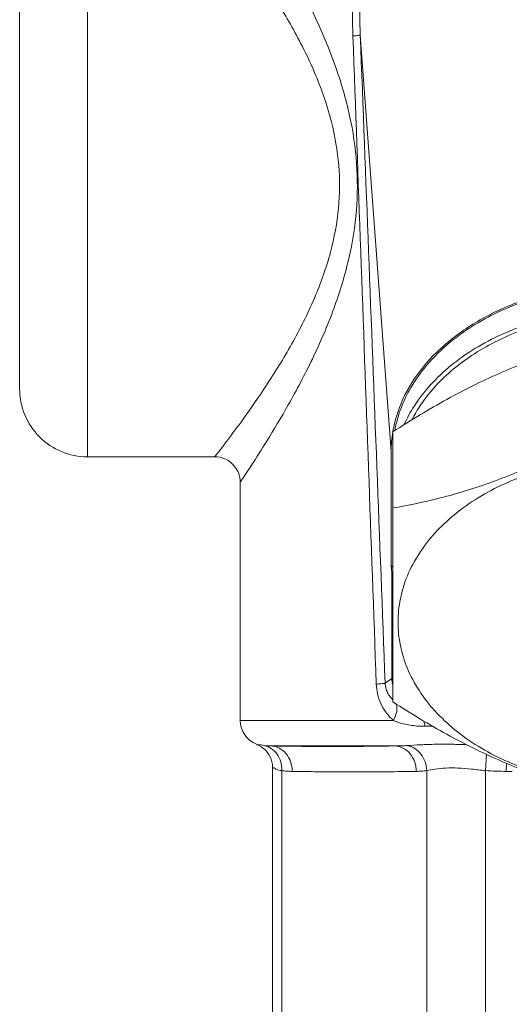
# Model space of a CAD drawing. Header units: millimetres. Extents: x -15538 to -14053, y -265397 to -264347.
# Tile 14 of 35: x -14463.42 to -14461.98, y -264927.88 to -264924.98. Entities that reach past the tile are written whole.
import ezdxf

# ---------------------------------------------------------------- set-up
doc = ezdxf.new("R2010")
doc.units = ezdxf.units.MM
doc.linetypes.add('ACAD_ISO08W100', pattern=[36, 24, -3, 6, -3])
doc.layers.get('0').update_dxf_attribs({"color": 20, "lineweight": 35})
doc.layers.add('-- CO_rury', color=51, linetype='Continuous', lineweight=9)

# ---------------------------------------------------------------- blocks, each defined once
blk = doc.blocks.new('-- CIEPŁOMIERZ ECHO II_15')
at = {"color": 50}
for points, knots in [([(7.7747, 0.6983), (7.7862, 0.696), (7.7976, 0.6932), (7.8088, 0.6898), (7.8088, 0.6898), (7.8437, 0.6794), (7.8771, 0.6637), (7.9079, 0.6443), (7.9079, 0.6443), (7.9409, 0.6235), (7.9711, 0.5984), (7.9982, 0.5705), (7.9982, 0.5705), (8.0274, 0.5405), (8.0532, 0.5072), (8.0757, 0.4719), (8.0757, 0.4719), (8.0998, 0.4341), (8.1201, 0.394), (8.137, 0.3526), (8.137, 0.3526), (8.1548, 0.309), (8.1688, 0.2638), (8.1794, 0.2179), (8.1794, 0.2179), (8.1903, 0.1705), (8.1975, 0.1222), (8.2011, 0.0737), (8.2011, 0.0737), (8.2047, 0.0247), (8.2047, -0.0247), (8.2011, -0.0737), (8.2011, -0.0737), (8.1975, -0.1222), (8.1903, -0.1705), (8.1794, -0.2179), (8.1794, -0.2179), (8.1688, -0.2639), (8.1548, -0.309), (8.137, -0.3526), (8.137, -0.3526), (8.1201, -0.3941), (8.0998, -0.4341), (8.0757, -0.4719), (8.0757, -0.4719), (8.0532, -0.5072), (8.0274, -0.5405), (7.9982, -0.5706), (7.9982, -0.5706), (7.9711, -0.5985), (7.9409, -0.6235), (7.9079, -0.6443), (7.9079, -0.6443), (7.8771, -0.6637), (7.8437, -0.6794), (7.8088, -0.6898), (7.8088, -0.6898), (7.7976, -0.6932), (7.7862, -0.696), (7.7747, -0.6983)], [0, 0, 0, 0, 0.066667, 0.066667, 0.066667, 0.066667, 0.133333, 0.133333, 0.133333, 0.133333, 0.2, 0.2, 0.2, 0.2, 0.266667, 0.266667, 0.266667, 0.266667, 0.333333, 0.333333, 0.333333, 0.333333, 0.4, 0.4, 0.4, 0.4, 0.466667, 0.466667, 0.466667, 0.466667, 0.533333, 0.533333, 0.533333, 0.533333, 0.6, 0.6, 0.6, 0.6, 0.666667, 0.666667, 0.666667, 0.666667, 0.733333, 0.733333, 0.733333, 0.733333, 0.8, 0.8, 0.8, 0.8, 0.866667, 0.866667, 0.866667, 0.866667, 0.933333, 0.933333, 0.933333, 0.933333, 1, 1, 1, 1]), ([(9.5969, 0.6254), (9.6309, 0.5928), (9.661, 0.5559), (9.6869, 0.5164), (9.6869, 0.5164), (9.7146, 0.4743), (9.7374, 0.4292), (9.7562, 0.3825), (9.7562, 0.3825), (9.776, 0.3331), (9.7911, 0.2818), (9.8022, 0.2297), (9.8022, 0.2297), (9.8136, 0.176), (9.8208, 0.1213), (9.824, 0.0665), (9.824, 0.0665), (9.8272, 0.0112), (9.8264, -0.0443), (9.8216, -0.0994), (9.8216, -0.0994), (9.8168, -0.1539), (9.8081, -0.208), (9.795, -0.2611), (9.795, -0.2611), (9.7824, -0.3122), (9.7657, -0.3624), (9.7443, -0.4106), (9.7443, -0.4106), (9.7243, -0.4557), (9.7001, -0.4991), (9.6713, -0.5393), (9.6713, -0.5393), (9.6443, -0.5768), (9.6134, -0.6116), (9.5788, -0.6422), (9.5788, -0.6422), (9.5456, -0.6715), (9.5091, -0.6971), (9.4704, -0.7185), (9.4704, -0.7185), (9.4314, -0.74), (9.3902, -0.7573), (9.3479, -0.771), (9.3479, -0.771), (9.3015, -0.786), (9.2537, -0.7967), (9.2056, -0.8041), (9.2056, -0.8041), (9.1574, -0.8116), (9.1088, -0.8158), (9.0601, -0.8178), (9.0601, -0.8178), (9.0167, -0.8195), (8.9732, -0.8194), (8.9298, -0.8178)], [0, 0, 0, 0, 0.071429, 0.071429, 0.071429, 0.071429, 0.142857, 0.142857, 0.142857, 0.142857, 0.214286, 0.214286, 0.214286, 0.214286, 0.285714, 0.285714, 0.285714, 0.285714, 0.357143, 0.357143, 0.357143, 0.357143, 0.428571, 0.428571, 0.428571, 0.428571, 0.5, 0.5, 0.5, 0.5, 0.571429, 0.571429, 0.571429, 0.571429, 0.642857, 0.642857, 0.642857, 0.642857, 0.714286, 0.714286, 0.714286, 0.714286, 0.785714, 0.785714, 0.785714, 0.785714, 0.857143, 0.857143, 0.857143, 0.857143, 0.928571, 0.928571, 0.928571, 0.928571, 1, 1, 1, 1]), ([(9.5646, 0.6101), (9.5963, 0.5781), (9.6242, 0.5422), (9.648, 0.5038), (9.648, 0.5038), (9.6737, 0.4626), (9.6947, 0.4186), (9.7118, 0.3732), (9.7118, 0.3732), (9.7301, 0.3248), (9.7439, 0.2749), (9.754, 0.2242), (9.754, 0.2242), (9.7645, 0.1716), (9.771, 0.1184), (9.774, 0.0649), (9.774, 0.0649), (9.7769, 0.011), (9.7762, -0.0431), (9.7718, -0.0969), (9.7718, -0.0969), (9.7674, -0.15), (9.7595, -0.2028), (9.7475, -0.2547), (9.7475, -0.2547), (9.736, -0.3045), (9.7207, -0.3534), (9.701, -0.4006), (9.701, -0.4006), (9.6826, -0.4444), (9.6604, -0.4867), (9.6336, -0.526), (9.6336, -0.526), (9.6088, -0.5625), (9.5801, -0.5964), (9.5478, -0.6264), (9.5478, -0.6264), (9.517, -0.6549), (9.4828, -0.6799), (9.4464, -0.7007), (9.4464, -0.7007), (9.4098, -0.7217), (9.371, -0.7385), (9.331, -0.7517), (9.331, -0.7517), (9.2871, -0.7663), (9.2418, -0.7766), (9.196, -0.7837), (9.196, -0.7837), (9.1501, -0.7909), (9.1037, -0.7949), (9.0573, -0.7966), (9.0573, -0.7966), (9.0158, -0.7982), (8.9741, -0.7979), (8.9326, -0.7962)], [0, 0, 0, 0, 0.071429, 0.071429, 0.071429, 0.071429, 0.142857, 0.142857, 0.142857, 0.142857, 0.214286, 0.214286, 0.214286, 0.214286, 0.285714, 0.285714, 0.285714, 0.285714, 0.357143, 0.357143, 0.357143, 0.357143, 0.428571, 0.428571, 0.428571, 0.428571, 0.5, 0.5, 0.5, 0.5, 0.571429, 0.571429, 0.571429, 0.571429, 0.642857, 0.642857, 0.642857, 0.642857, 0.714286, 0.714286, 0.714286, 0.714286, 0.785714, 0.785714, 0.785714, 0.785714, 0.857143, 0.857143, 0.857143, 0.857143, 0.928571, 0.928571, 0.928571, 0.928571, 1, 1, 1, 1]), ([(6.9676, -0.7), (6.9504, -0.6733), (6.9336, -0.6463), (6.9172, -0.6191), (6.9172, -0.6191), (6.9018, -0.5934), (6.8869, -0.5674), (6.8724, -0.5411), (6.8724, -0.5411), (6.8585, -0.5159), (6.8451, -0.4903), (6.8323, -0.4645), (6.8323, -0.4645), (6.8198, -0.4393), (6.8079, -0.4139), (6.7967, -0.3881), (6.7967, -0.3881), (6.7856, -0.363), (6.7752, -0.3375), (6.7655, -0.3118), (6.7655, -0.3118), (6.756, -0.2866), (6.7471, -0.2611), (6.7388, -0.2355), (6.7388, -0.2355), (6.7307, -0.2101), (6.7232, -0.1846), (6.7164, -0.1588), (6.7164, -0.1588), (6.7095, -0.133), (6.7032, -0.1071), (6.6976, -0.081), (6.6976, -0.081), (6.6917, -0.0541), (6.6865, -0.0271), (6.6819, 0)], [0, 0, 0, 0, 0.111111, 0.111111, 0.111111, 0.111111, 0.222222, 0.222222, 0.222222, 0.222222, 0.333333, 0.333333, 0.333333, 0.333333, 0.444444, 0.444444, 0.444444, 0.444444, 0.555556, 0.555556, 0.555556, 0.555556, 0.666667, 0.666667, 0.666667, 0.666667, 0.777778, 0.777778, 0.777778, 0.777778, 0.888889, 0.888889, 0.888889, 0.888889, 1, 1, 1, 1]), ([(7.6874, 0), (7.6874, -0.0325), (7.6858, -0.0651), (7.6825, -0.0975), (7.6825, -0.0975), (7.6793, -0.1296), (7.6744, -0.1614), (7.6678, -0.193), (7.6678, -0.193), (7.6614, -0.2239), (7.6534, -0.2545), (7.6437, -0.2846), (7.6437, -0.2846), (7.6342, -0.3138), (7.6232, -0.3424), (7.6105, -0.3703), (7.6105, -0.3703), (7.5983, -0.3972), (7.5846, -0.4234), (7.5691, -0.4486), (7.5691, -0.4486), (7.5544, -0.4727), (7.5381, -0.4958), (7.5203, -0.5177), (7.5203, -0.5177), (7.5033, -0.5385), (7.4848, -0.5582), (7.4649, -0.5763), (7.4649, -0.5763), (7.446, -0.5935), (7.4258, -0.6092), (7.4043, -0.6231), (7.4043, -0.6231), (7.3838, -0.6364), (7.3621, -0.6479), (7.3395, -0.6573), (7.3395, -0.6573), (7.3177, -0.6663), (7.2951, -0.6733), (7.272, -0.678), (7.272, -0.678), (7.2493, -0.6826), (7.2262, -0.685), (7.2031, -0.685), (7.2031, -0.685), (7.1799, -0.685), (7.1568, -0.6826), (7.1341, -0.678), (7.1341, -0.678), (7.111, -0.6733), (7.0884, -0.6663), (7.0666, -0.6573), (7.0666, -0.6573), (7.044, -0.6479), (7.0224, -0.6364), (7.0019, -0.6231), (7.0019, -0.6231), (6.9804, -0.6092), (6.9601, -0.5935), (6.9412, -0.5763), (6.9412, -0.5763), (6.9213, -0.5582), (6.9029, -0.5385), (6.8859, -0.5177), (6.8859, -0.5177), (6.868, -0.4958), (6.8518, -0.4727), (6.837, -0.4486), (6.837, -0.4486), (6.8216, -0.4234), (6.8078, -0.3972), (6.7956, -0.3703), (6.7956, -0.3703), (6.7829, -0.3424), (6.7719, -0.3138), (6.7625, -0.2846), (6.7625, -0.2846), (6.7528, -0.2545), (6.7447, -0.2239), (6.7383, -0.193), (6.7383, -0.193), (6.7318, -0.1614), (6.7269, -0.1296), (6.7236, -0.0975), (6.7236, -0.0975), (6.7203, -0.0651), (6.7187, -0.0325), (6.7187, 0)], [0, 0, 0, 0, 0.045455, 0.045455, 0.045455, 0.045455, 0.090909, 0.090909, 0.090909, 0.090909, 0.136364, 0.136364, 0.136364, 0.136364, 0.181818, 0.181818, 0.181818, 0.181818, 0.227273, 0.227273, 0.227273, 0.227273, 0.272727, 0.272727, 0.272727, 0.272727, 0.318182, 0.318182, 0.318182, 0.318182, 0.363636, 0.363636, 0.363636, 0.363636, 0.409091, 0.409091, 0.409091, 0.409091, 0.454545, 0.454545, 0.454545, 0.454545, 0.5, 0.5, 0.5, 0.5, 0.545455, 0.545455, 0.545455, 0.545455, 0.590909, 0.590909, 0.590909, 0.590909, 0.636364, 0.636364, 0.636364, 0.636364, 0.681818, 0.681818, 0.681818, 0.681818, 0.727273, 0.727273, 0.727273, 0.727273, 0.772727, 0.772727, 0.772727, 0.772727, 0.818182, 0.818182, 0.818182, 0.818182, 0.863636, 0.863636, 0.863636, 0.863636, 0.909091, 0.909091, 0.909091, 0.909091, 0.954545, 0.954545, 0.954545, 0.954545, 1, 1, 1, 1]), ([(7.825, 0), (7.8077, -0.0267), (7.7909, -0.0537), (7.7746, -0.081), (7.7746, -0.081), (7.7592, -0.1067), (7.7442, -0.1326), (7.7297, -0.1589), (7.7297, -0.1589), (7.7159, -0.1841), (7.7024, -0.2097), (7.6896, -0.2355), (7.6896, -0.2355), (7.6772, -0.2607), (7.6652, -0.2861), (7.654, -0.3119), (7.654, -0.3119), (7.643, -0.3371), (7.6326, -0.3625), (7.6228, -0.3882), (7.6228, -0.3882), (7.6133, -0.4134), (7.6044, -0.4389), (7.5961, -0.4646), (7.5961, -0.4646), (7.588, -0.4899), (7.5805, -0.5155), (7.5737, -0.5412), (7.5737, -0.5412), (7.5668, -0.567), (7.5606, -0.593), (7.5549, -0.6191), (7.5549, -0.6191), (7.5491, -0.6459), (7.5439, -0.6729), (7.5392, -0.7)], [0, 0, 0, 0, 0.111111, 0.111111, 0.111111, 0.111111, 0.222222, 0.222222, 0.222222, 0.222222, 0.333333, 0.333333, 0.333333, 0.333333, 0.444444, 0.444444, 0.444444, 0.444444, 0.555556, 0.555556, 0.555556, 0.555556, 0.666667, 0.666667, 0.666667, 0.666667, 0.777778, 0.777778, 0.777778, 0.777778, 0.888889, 0.888889, 0.888889, 0.888889, 1, 1, 1, 1]), ([(8.0495, 0), (8.0449, -0.0271), (8.0397, -0.0541), (8.0338, -0.081), (8.0338, -0.081), (8.0282, -0.1071), (8.0219, -0.1331), (8.015, -0.1589), (8.015, -0.1589), (8.0082, -0.1846), (8.0007, -0.2102), (7.9926, -0.2355), (7.9926, -0.2355), (7.9843, -0.2612), (7.9754, -0.2867), (7.9659, -0.3119), (7.9659, -0.3119), (7.9561, -0.3376), (7.9457, -0.363), (7.9347, -0.3882), (7.9347, -0.3882), (7.9234, -0.4139), (7.9115, -0.4394), (7.8991, -0.4646), (7.8991, -0.4646), (7.8862, -0.4904), (7.8728, -0.5159), (7.859, -0.5412), (7.859, -0.5412), (7.8445, -0.5674), (7.8295, -0.5934), (7.8141, -0.6191), (7.8141, -0.6191), (7.7978, -0.6463), (7.781, -0.6733), (7.7638, -0.7)], [0, 0, 0, 0, 0.111111, 0.111111, 0.111111, 0.111111, 0.222222, 0.222222, 0.222222, 0.222222, 0.333333, 0.333333, 0.333333, 0.333333, 0.444444, 0.444444, 0.444444, 0.444444, 0.555556, 0.555556, 0.555556, 0.555556, 0.666667, 0.666667, 0.666667, 0.666667, 0.777778, 0.777778, 0.777778, 0.777778, 0.888889, 0.888889, 0.888889, 0.888889, 1, 1, 1, 1]), ([(8.2001, 0), (8.2001, -0.0333), (8.1984, -0.0665), (8.1951, -0.0996), (8.1951, -0.0996), (8.1917, -0.1324), (8.1867, -0.165), (8.18, -0.1972), (8.18, -0.1972), (8.1735, -0.2288), (8.1653, -0.2601), (8.1554, -0.2908), (8.1554, -0.2908), (8.1457, -0.3206), (8.1345, -0.3499), (8.1215, -0.3785), (8.1215, -0.3785), (8.109, -0.4059), (8.095, -0.4327), (8.0792, -0.4584), (8.0792, -0.4584), (8.0641, -0.483), (8.0475, -0.5067), (8.0293, -0.529), (8.0293, -0.529), (8.0119, -0.5503), (7.993, -0.5704), (7.9727, -0.5889), (7.9727, -0.5889), (7.9534, -0.6065), (7.9327, -0.6226), (7.9107, -0.6368), (7.9107, -0.6368), (7.8898, -0.6503), (7.8676, -0.6621), (7.8446, -0.6717), (7.8446, -0.6717), (7.8223, -0.6809), (7.7991, -0.6881), (7.7756, -0.6929), (7.7756, -0.6929), (7.7729, -0.6934), (7.7702, -0.6939), (7.7675, -0.6944)], [0, 0, 0, 0, 0.090909, 0.090909, 0.090909, 0.090909, 0.181818, 0.181818, 0.181818, 0.181818, 0.272727, 0.272727, 0.272727, 0.272727, 0.363636, 0.363636, 0.363636, 0.363636, 0.454545, 0.454545, 0.454545, 0.454545, 0.545455, 0.545455, 0.545455, 0.545455, 0.636364, 0.636364, 0.636364, 0.636364, 0.727273, 0.727273, 0.727273, 0.727273, 0.818182, 0.818182, 0.818182, 0.818182, 0.909091, 0.909091, 0.909091, 0.909091, 1, 1, 1, 1]), ([(8.1294, 0), (8.1294, -0.0333), (8.1277, -0.0665), (8.1243, -0.0996), (8.1243, -0.0996), (8.121, -0.1324), (8.116, -0.165), (8.1093, -0.1972), (8.1093, -0.1972), (8.1028, -0.2288), (8.0946, -0.2601), (8.0846, -0.2908), (8.0846, -0.2908), (8.075, -0.3206), (8.0638, -0.3499), (8.0508, -0.3785), (8.0508, -0.3785), (8.0383, -0.4059), (8.0242, -0.4327), (8.0085, -0.4584), (8.0085, -0.4584), (7.9934, -0.483), (7.9768, -0.5067), (7.9585, -0.529), (7.9585, -0.529), (7.9412, -0.5503), (7.9223, -0.5704), (7.902, -0.5889), (7.902, -0.5889), (7.8827, -0.6065), (7.862, -0.6226), (7.84, -0.6368), (7.84, -0.6368), (7.8225, -0.6481), (7.8041, -0.6582), (7.785, -0.6668)], [0, 0, 0, 0, 0.111111, 0.111111, 0.111111, 0.111111, 0.222222, 0.222222, 0.222222, 0.222222, 0.333333, 0.333333, 0.333333, 0.333333, 0.444444, 0.444444, 0.444444, 0.444444, 0.555556, 0.555556, 0.555556, 0.555556, 0.666667, 0.666667, 0.666667, 0.666667, 0.777778, 0.777778, 0.777778, 0.777778, 0.888889, 0.888889, 0.888889, 0.888889, 1, 1, 1, 1]), ([(7.7989, -0.6443), (7.8059, -0.6407), (7.8129, -0.6369), (7.8198, -0.6329), (7.8198, -0.6329), (7.8397, -0.6212), (7.8587, -0.6079), (7.8766, -0.5932), (7.8766, -0.5932), (7.8953, -0.5779), (7.9129, -0.5612), (7.9293, -0.5435), (7.9293, -0.5435), (7.9464, -0.5248), (7.9623, -0.505), (7.9769, -0.4844), (7.9769, -0.4844), (7.9922, -0.4628), (8.0061, -0.4402), (8.0187, -0.417), (8.0187, -0.417), (8.0318, -0.3929), (8.0435, -0.3679), (8.0539, -0.3425), (8.0539, -0.3425), (8.0646, -0.3162), (8.0739, -0.2894), (8.0819, -0.2621), (8.0819, -0.2621), (8.0901, -0.2342), (8.0968, -0.2059), (8.1023, -0.1773), (8.1023, -0.1773), (8.1078, -0.1482), (8.1119, -0.1189), (8.1146, -0.0894), (8.1146, -0.0894), (8.1174, -0.0597), (8.1188, -0.0298), (8.1188, 0)], [0, 0, 0, 0, 0.1, 0.1, 0.1, 0.1, 0.2, 0.2, 0.2, 0.2, 0.3, 0.3, 0.3, 0.3, 0.4, 0.4, 0.4, 0.4, 0.5, 0.5, 0.5, 0.5, 0.6, 0.6, 0.6, 0.6, 0.7, 0.7, 0.7, 0.7, 0.8, 0.8, 0.8, 0.8, 0.9, 0.9, 0.9, 0.9, 1, 1, 1, 1]), ([(6.7631, -0.3659), (6.7632, -0.3758), (6.7634, -0.3858), (6.7638, -0.3958), (6.7638, -0.3958), (6.7641, -0.4063), (6.7647, -0.4168), (6.7654, -0.4272)], [0, 0, 0, 0, 0.5, 0.5, 0.5, 0.5, 1, 1, 1, 1]), ([(6.7654, -0.4272), (6.7667, -0.4411), (6.7683, -0.4549), (6.7697, -0.4687), (6.7697, -0.4687), (6.7711, -0.4819), (6.7722, -0.4951), (6.7729, -0.5084), (6.7729, -0.5084), (6.7734, -0.5203), (6.7735, -0.5323), (6.7729, -0.5443), (6.7729, -0.5443), (6.7724, -0.5548), (6.7713, -0.5652), (6.7698, -0.5756), (6.7698, -0.5756), (6.7685, -0.5839), (6.767, -0.5922), (6.7654, -0.6005)], [0, 0, 0, 0, 0.2, 0.2, 0.2, 0.2, 0.4, 0.4, 0.4, 0.4, 0.6, 0.6, 0.6, 0.6, 0.8, 0.8, 0.8, 0.8, 1, 1, 1, 1]), ([(6.8417, -0.4831), (6.8423, -0.4974), (6.8427, -0.5117), (6.843, -0.526), (6.843, -0.526), (6.8432, -0.5421), (6.8433, -0.5582), (6.843, -0.5743), (6.843, -0.5743), (6.8427, -0.5891), (6.8422, -0.604), (6.8414, -0.6188), (6.8414, -0.6188), (6.8408, -0.6317), (6.84, -0.6446), (6.8392, -0.6575)], [0, 0, 0, 0, 0.25, 0.25, 0.25, 0.25, 0.5, 0.5, 0.5, 0.5, 0.75, 0.75, 0.75, 0.75, 1, 1, 1, 1]), ([(6.7654, -0.6005), (6.7647, -0.6056), (6.7641, -0.6108), (6.7638, -0.616), (6.7638, -0.616), (6.7634, -0.6211), (6.7632, -0.6261), (6.7631, -0.6311)], [0, 0, 0, 0, 0.5, 0.5, 0.5, 0.5, 1, 1, 1, 1]), ([(6.7654, -0.6005), (6.7741, -0.6008), (6.7829, -0.6024), (6.7912, -0.6053), (6.7912, -0.6053), (6.7993, -0.6082), (6.807, -0.6123), (6.8138, -0.6176), (6.8138, -0.6176), (6.8204, -0.6226), (6.8261, -0.6287), (6.8305, -0.6357), (6.8305, -0.6357), (6.8347, -0.6423), (6.8378, -0.6498), (6.8392, -0.6575)], [0, 0, 0, 0, 0.25, 0.25, 0.25, 0.25, 0.5, 0.5, 0.5, 0.5, 0.75, 0.75, 0.75, 0.75, 1, 1, 1, 1]), ([(6.9131, -0.6983), (6.9108, -0.6931), (6.9088, -0.6877), (6.907, -0.6822), (6.907, -0.6822), (6.9051, -0.6763), (6.9034, -0.6702), (6.902, -0.6641), (6.902, -0.6641), (6.9005, -0.6576), (6.8993, -0.651), (6.8984, -0.6444), (6.8984, -0.6444), (6.8975, -0.6378), (6.8968, -0.6312), (6.8964, -0.6245), (6.8964, -0.6245), (6.896, -0.6182), (6.8959, -0.6119), (6.8959, -0.6056)], [0, 0, 0, 0, 0.2, 0.2, 0.2, 0.2, 0.4, 0.4, 0.4, 0.4, 0.6, 0.6, 0.6, 0.6, 0.8, 0.8, 0.8, 0.8, 1, 1, 1, 1]), ([(6.7631, -0.6311), (6.7627, -0.6554), (6.7623, -0.6797), (6.7621, -0.704), (6.7621, -0.704), (6.7618, -0.7284), (6.7616, -0.7527), (6.7615, -0.7771), (6.7615, -0.7771), (6.7614, -0.8016), (6.7614, -0.8261), (6.7615, -0.8506), (6.7615, -0.8506), (6.7616, -0.875), (6.7618, -0.8994), (6.7621, -0.9238), (6.7621, -0.9238), (6.7623, -0.9482), (6.7627, -0.9726), (6.7631, -0.997)], [0, 0, 0, 0, 0.2, 0.2, 0.2, 0.2, 0.4, 0.4, 0.4, 0.4, 0.6, 0.6, 0.6, 0.6, 0.8, 0.8, 0.8, 0.8, 1, 1, 1, 1]), ([(6.7631, -0.6311), (6.7727, -0.6312), (6.7823, -0.6328), (6.7914, -0.6361), (6.7914, -0.6361), (6.8002, -0.6392), (6.8084, -0.6438), (6.8155, -0.6498), (6.8155, -0.6498), (6.8222, -0.6555), (6.8279, -0.6625), (6.8319, -0.6704), (6.8319, -0.6704), (6.8356, -0.678), (6.8378, -0.6864), (6.8381, -0.6948)], [0, 0, 0, 0, 0.25, 0.25, 0.25, 0.25, 0.5, 0.5, 0.5, 0.5, 0.75, 0.75, 0.75, 0.75, 1, 1, 1, 1]), ([(6.8392, -0.6575), (6.8389, -0.6638), (6.8386, -0.6701), (6.8384, -0.6765), (6.8384, -0.6765), (6.8382, -0.6826), (6.8381, -0.6887), (6.8381, -0.6948)], [0, 0, 0, 0, 0.5, 0.5, 0.5, 0.5, 1, 1, 1, 1]), ([(6.8381, -0.6948), (6.8377, -0.719), (6.8373, -0.7432), (6.837, -0.7673), (6.837, -0.7673), (6.8368, -0.7917), (6.8366, -0.816), (6.8365, -0.8404), (6.8365, -0.8404), (6.8364, -0.8649), (6.8364, -0.8894), (6.8365, -0.9139), (6.8365, -0.9139), (6.8366, -0.9383), (6.8368, -0.9627), (6.837, -0.9871), (6.837, -0.9871), (6.8373, -1.0114), (6.8377, -1.0357), (6.8381, -1.06)], [0, 0, 0, 0, 0.2, 0.2, 0.2, 0.2, 0.4, 0.4, 0.4, 0.4, 0.6, 0.6, 0.6, 0.6, 0.8, 0.8, 0.8, 0.8, 1, 1, 1, 1]), ([(6.95, -0.688), (6.9454, -0.6879), (6.9408, -0.6886), (6.9362, -0.6896), (6.9362, -0.6896), (6.9282, -0.6915), (6.9204, -0.6946), (6.9131, -0.6983)], [0, 0, 0, 0, 0.5, 0.5, 0.5, 0.5, 1, 1, 1, 1]), ([(6.9611, -0.6898), (6.9595, -0.6893), (6.9578, -0.6888), (6.9561, -0.6886), (6.9561, -0.6886), (6.9541, -0.6882), (6.9521, -0.688), (6.95, -0.688)], [0, 0, 0, 0, 0.5, 0.5, 0.5, 0.5, 1, 1, 1, 1]), ([(7.0203, -0.749), (7.0107, -0.7486), (7.001, -0.7474), (6.9916, -0.7452), (6.9916, -0.7452), (6.9819, -0.743), (6.9723, -0.7398), (6.9633, -0.7357), (6.9633, -0.7357), (6.9538, -0.7314), (6.9449, -0.7262), (6.9366, -0.7201), (6.9366, -0.7201), (6.9279, -0.7137), (6.92, -0.7064), (6.9131, -0.6983)], [0, 0, 0, 0, 0.25, 0.25, 0.25, 0.25, 0.5, 0.5, 0.5, 0.5, 0.75, 0.75, 0.75, 0.75, 1, 1, 1, 1]), ([(7.0231, -0.7229), (7.0183, -0.7227), (7.0134, -0.722), (7.0088, -0.7209), (7.0088, -0.7209), (7.0039, -0.7196), (6.9992, -0.7179), (6.9947, -0.7156), (6.9947, -0.7156), (6.99, -0.7133), (6.9856, -0.7104), (6.9815, -0.7071), (6.9815, -0.7071), (6.9789, -0.7049), (6.9764, -0.7025), (6.9741, -0.7)], [0, 0, 0, 0, 0.25, 0.25, 0.25, 0.25, 0.5, 0.5, 0.5, 0.5, 0.75, 0.75, 0.75, 0.75, 1, 1, 1, 1]), ([(7.0231, -0.7229), (7.0222, -0.7238), (7.0223, -0.7252), (7.0223, -0.7265), (7.0223, -0.7265), (7.0222, -0.7297), (7.0217, -0.7325), (7.0213, -0.7354), (7.0213, -0.7354), (7.0208, -0.7398), (7.0206, -0.7445), (7.0203, -0.749)], [0, 0, 0, 0, 0.333333, 0.333333, 0.333333, 0.333333, 0.666667, 0.666667, 0.666667, 0.666667, 1, 1, 1, 1]), ([(8.9326, -0.7962), (8.7204, -0.7881), (8.5083, -0.7799), (8.2961, -0.7717), (8.2961, -0.7717), (8.084, -0.7636), (7.8718, -0.7555), (7.6596, -0.7473), (7.6596, -0.7473), (7.4474, -0.7392), (7.2353, -0.7311), (7.0231, -0.7229)], [0, 0, 0, 0, 0.333333, 0.333333, 0.333333, 0.333333, 0.666667, 0.666667, 0.666667, 0.666667, 1, 1, 1, 1]), ([(8.9298, -0.8178), (8.7177, -0.8101), (8.5055, -0.8025), (8.2934, -0.7948), (8.2934, -0.7948), (8.0812, -0.7872), (7.869, -0.7795), (7.6568, -0.7719), (7.6568, -0.7719), (7.4447, -0.7642), (7.2325, -0.7566), (7.0203, -0.749)], [0, 0, 0, 0, 0.333333, 0.333333, 0.333333, 0.333333, 0.666667, 0.666667, 0.666667, 0.666667, 1, 1, 1, 1]), ([(9.365, -1.15), (9.3607, -1.1471), (9.3563, -1.1442), (9.3519, -1.1413), (9.3519, -1.1413), (9.3382, -1.1321), (9.3244, -1.1231), (9.3106, -1.1141), (9.3106, -1.1141), (9.2864, -1.0984), (9.2621, -1.083), (9.2376, -1.0679), (9.2376, -1.0679), (9.2016, -1.0456), (9.1651, -1.024), (9.1281, -1.0033), (9.1281, -1.0033), (9.0834, -0.9783), (9.038, -0.9545), (8.9917, -0.9325), (8.9917, -0.9325), (8.9431, -0.9095), (8.8936, -0.8885), (8.8429, -0.8704), (8.8429, -0.8704), (8.7944, -0.853), (8.745, -0.8384), (8.6947, -0.8275), (8.6947, -0.8275), (8.6482, -0.8173), (8.6011, -0.8104), (8.5537, -0.8071), (8.5537, -0.8071), (8.5079, -0.8039), (8.4618, -0.8041), (8.4161, -0.8078), (8.4161, -0.8078), (8.3684, -0.8117), (8.321, -0.8192), (8.2744, -0.8299), (8.2744, -0.8299), (8.2241, -0.8414), (8.1746, -0.8566), (8.1261, -0.8743), (8.1261, -0.8743), (8.0756, -0.8928), (8.0263, -0.9142), (7.9778, -0.9375), (7.9778, -0.9375), (7.932, -0.9596), (7.887, -0.9834), (7.8427, -1.0085), (7.8427, -1.0085), (7.8066, -1.0289), (7.771, -1.0501), (7.7358, -1.0719), (7.7358, -1.0719), (7.7121, -1.0866), (7.6886, -1.1016), (7.6653, -1.1168), (7.6653, -1.1168), (7.6523, -1.1252), (7.6393, -1.1338), (7.6264, -1.1424), (7.6264, -1.1424), (7.6226, -1.1449), (7.6188, -1.1475), (7.615, -1.15)], [0, 0, 0, 0, 0.058824, 0.058824, 0.058824, 0.058824, 0.117647, 0.117647, 0.117647, 0.117647, 0.176471, 0.176471, 0.176471, 0.176471, 0.235294, 0.235294, 0.235294, 0.235294, 0.294118, 0.294118, 0.294118, 0.294118, 0.352941, 0.352941, 0.352941, 0.352941, 0.411765, 0.411765, 0.411765, 0.411765, 0.470588, 0.470588, 0.470588, 0.470588, 0.529412, 0.529412, 0.529412, 0.529412, 0.588235, 0.588235, 0.588235, 0.588235, 0.647059, 0.647059, 0.647059, 0.647059, 0.705882, 0.705882, 0.705882, 0.705882, 0.764706, 0.764706, 0.764706, 0.764706, 0.823529, 0.823529, 0.823529, 0.823529, 0.882353, 0.882353, 0.882353, 0.882353, 0.941176, 0.941176, 0.941176, 0.941176, 1, 1, 1, 1]), ([(8.9326, -0.7962), (8.9318, -0.7969), (8.9318, -0.7981), (8.9318, -0.7992), (8.9318, -0.7992), (8.9316, -0.8018), (8.9311, -0.8041), (8.9308, -0.8065), (8.9308, -0.8065), (8.9303, -0.8102), (8.9301, -0.814), (8.9298, -0.8178)], [0, 0, 0, 0, 0.333333, 0.333333, 0.333333, 0.333333, 0.666667, 0.666667, 0.666667, 0.666667, 1, 1, 1, 1]), ([(9.29, -1.225), (9.286, -1.2219), (9.282, -1.2188), (9.278, -1.2157), (9.278, -1.2157), (9.2655, -1.206), (9.2529, -1.1963), (9.2402, -1.1867), (9.2402, -1.1867), (9.2182, -1.17), (9.1959, -1.1536), (9.1735, -1.1375), (9.1735, -1.1375), (9.1406, -1.1138), (9.1073, -1.0908), (9.0734, -1.0687), (9.0734, -1.0687), (9.0327, -1.0421), (8.9912, -1.0168), (8.9487, -0.9933), (8.9487, -0.9933), (8.9045, -0.9689), (8.8592, -0.9465), (8.8126, -0.9271), (8.8126, -0.9271), (8.7686, -0.9088), (8.7233, -0.8932), (8.6771, -0.8814), (8.6771, -0.8814), (8.6348, -0.8707), (8.5917, -0.8632), (8.5482, -0.8597), (8.5482, -0.8597), (8.5064, -0.8563), (8.4642, -0.8566), (8.4224, -0.8605), (8.4224, -0.8605), (8.3787, -0.8646), (8.3354, -0.8727), (8.293, -0.884), (8.293, -0.884), (8.2467, -0.8963), (8.2014, -0.9125), (8.1574, -0.9313), (8.1574, -0.9313), (8.1109, -0.9512), (8.0658, -0.9739), (8.0218, -0.9986), (8.0218, -0.9986), (7.9797, -1.0222), (7.9386, -1.0476), (7.8983, -1.0742), (7.8983, -1.0742), (7.8652, -1.096), (7.8326, -1.1186), (7.8005, -1.1418), (7.8005, -1.1418), (7.7788, -1.1575), (7.7573, -1.1734), (7.736, -1.1896), (7.736, -1.1896), (7.7241, -1.1986), (7.7123, -1.2077), (7.7005, -1.2168), (7.7005, -1.2168), (7.697, -1.2196), (7.6935, -1.2223), (7.69, -1.225)], [0, 0, 0, 0, 0.058824, 0.058824, 0.058824, 0.058824, 0.117647, 0.117647, 0.117647, 0.117647, 0.176471, 0.176471, 0.176471, 0.176471, 0.235294, 0.235294, 0.235294, 0.235294, 0.294118, 0.294118, 0.294118, 0.294118, 0.352941, 0.352941, 0.352941, 0.352941, 0.411765, 0.411765, 0.411765, 0.411765, 0.470588, 0.470588, 0.470588, 0.470588, 0.529412, 0.529412, 0.529412, 0.529412, 0.588235, 0.588235, 0.588235, 0.588235, 0.647059, 0.647059, 0.647059, 0.647059, 0.705882, 0.705882, 0.705882, 0.705882, 0.764706, 0.764706, 0.764706, 0.764706, 0.823529, 0.823529, 0.823529, 0.823529, 0.882353, 0.882353, 0.882353, 0.882353, 0.941176, 0.941176, 0.941176, 0.941176, 1, 1, 1, 1]), ([(6.7631, -0.997), (6.7632, -1.0022), (6.7634, -1.0073), (6.7638, -1.0125), (6.7638, -1.0125), (6.7642, -1.0176), (6.7647, -1.0226), (6.7654, -1.0277)], [0, 0, 0, 0, 0.5, 0.5, 0.5, 0.5, 1, 1, 1, 1]), ([(6.7631, -0.997), (6.7727, -0.997), (6.7823, -0.9985), (6.7914, -1.0017), (6.7914, -1.0017), (6.8001, -1.0047), (6.8084, -1.0093), (6.8155, -1.0152), (6.8155, -1.0152), (6.8222, -1.0209), (6.8279, -1.0278), (6.8319, -1.0357), (6.8319, -1.0357), (6.8356, -1.0432), (6.8378, -1.0517), (6.8381, -1.06)], [0, 0, 0, 0, 0.25, 0.25, 0.25, 0.25, 0.5, 0.5, 0.5, 0.5, 0.75, 0.75, 0.75, 0.75, 1, 1, 1, 1]), ([(6.7654, -1.0277), (6.774, -1.0274), (6.7828, -1.0284), (6.7912, -1.0308), (6.7912, -1.0308), (6.7993, -1.0331), (6.807, -1.0367), (6.8138, -1.0415), (6.8138, -1.0415), (6.8204, -1.0461), (6.8261, -1.0518), (6.8305, -1.0585), (6.8305, -1.0585), (6.8348, -1.0649), (6.8378, -1.0721), (6.8392, -1.0796)], [0, 0, 0, 0, 0.25, 0.25, 0.25, 0.25, 0.5, 0.5, 0.5, 0.5, 0.75, 0.75, 0.75, 0.75, 1, 1, 1, 1]), ([(6.7654, -1.0277), (6.7665, -1.0334), (6.7654, -1.038), (6.7697, -1.0447), (6.7697, -1.0447), (6.772, -1.0482), (6.7758, -1.0524), (6.7729, -1.0534)], [0, 0, 0, 0, 0.5, 0.5, 0.5, 0.5, 1, 1, 1, 1]), ([(6.7733, -1.0545), (6.7733, -1.0545), (6.7754, -1.0545), (6.7754, -1.0545), (6.7754, -1.0545), (6.7754, -1.0545), (6.7834, -1.0552), (6.7834, -1.0552), (6.7834, -1.0552), (6.7834, -1.0552), (6.7912, -1.0566), (6.7912, -1.0566), (6.7912, -1.0566), (6.7912, -1.0566), (6.7988, -1.0589), (6.7988, -1.0589), (6.7988, -1.0589), (6.7988, -1.0589), (6.8061, -1.062), (6.8061, -1.062), (6.8061, -1.062), (6.8061, -1.062), (6.8131, -1.0659), (6.8131, -1.0659), (6.8131, -1.0659), (6.8131, -1.0659), (6.8196, -1.0705), (6.8196, -1.0705), (6.8196, -1.0705), (6.8196, -1.0705), (6.8256, -1.0757), (6.8256, -1.0757), (6.8256, -1.0757), (6.8256, -1.0757), (6.8309, -1.0815), (6.8309, -1.0815), (6.8309, -1.0815), (6.8309, -1.0815), (6.8357, -1.0879), (6.8357, -1.0879), (6.8357, -1.0879), (6.8357, -1.0879), (6.8398, -1.0947), (6.8398, -1.0947)], [0, 0, 0, 0, 0.090909, 0.090909, 0.090909, 0.090909, 0.181818, 0.181818, 0.181818, 0.181818, 0.272727, 0.272727, 0.272727, 0.272727, 0.363636, 0.363636, 0.363636, 0.363636, 0.454545, 0.454545, 0.454545, 0.454545, 0.545455, 0.545455, 0.545455, 0.545455, 0.636364, 0.636364, 0.636364, 0.636364, 0.727273, 0.727273, 0.727273, 0.727273, 0.818182, 0.818182, 0.818182, 0.818182, 0.909091, 0.909091, 0.909091, 0.909091, 1, 1, 1, 1]), ([(6.8381, -1.06), (6.8381, -1.0634), (6.8382, -1.0668), (6.8384, -1.0701), (6.8384, -1.0701), (6.8386, -1.0733), (6.8389, -1.0765), (6.8392, -1.0796)], [0, 0, 0, 0, 0.5, 0.5, 0.5, 0.5, 1, 1, 1, 1]), ([(6.8392, -1.0796), (6.8398, -1.0844), (6.8417, -1.0873), (6.8414, -1.094), (6.8414, -1.094), (6.8413, -1.0974), (6.8405, -1.1019), (6.843, -1.1013)], [0, 0, 0, 0, 0.5, 0.5, 0.5, 0.5, 1, 1, 1, 1]), ([(7.615, -1.15), (7.615, -1.15), (7.6199, -1.1502), (7.6199, -1.1502), (7.6199, -1.1502), (7.6199, -1.1502), (7.6287, -1.1513), (7.6287, -1.1513), (7.6287, -1.1513), (7.6287, -1.1513), (7.6372, -1.1534), (7.6372, -1.1534), (7.6372, -1.1534), (7.6372, -1.1534), (7.6455, -1.1565), (7.6455, -1.1565), (7.6455, -1.1565), (7.6455, -1.1565), (7.6534, -1.1606), (7.6534, -1.1606), (7.6534, -1.1606), (7.6534, -1.1606), (7.6607, -1.1655), (7.6607, -1.1655), (7.6607, -1.1655), (7.6607, -1.1655), (7.6674, -1.1713), (7.6674, -1.1713), (7.6674, -1.1713), (7.6674, -1.1713), (7.6734, -1.1779), (7.6734, -1.1779), (7.6734, -1.1779), (7.6734, -1.1779), (7.6785, -1.1851), (7.6785, -1.1851), (7.6785, -1.1851), (7.6785, -1.1851), (7.6828, -1.1928), (7.6828, -1.1928), (7.6828, -1.1928), (7.6828, -1.1928), (7.6861, -1.2011), (7.6861, -1.2011), (7.6861, -1.2011), (7.6861, -1.2011), (7.6884, -1.2096), (7.6884, -1.2096), (7.6884, -1.2096), (7.6884, -1.2096), (7.6897, -1.2183), (7.6897, -1.2183), (7.6897, -1.2183), (7.6897, -1.2183), (7.69, -1.225), (7.69, -1.225)], [0, 0, 0, 0, 0.071429, 0.071429, 0.071429, 0.071429, 0.142857, 0.142857, 0.142857, 0.142857, 0.214286, 0.214286, 0.214286, 0.214286, 0.285714, 0.285714, 0.285714, 0.285714, 0.357143, 0.357143, 0.357143, 0.357143, 0.428571, 0.428571, 0.428571, 0.428571, 0.5, 0.5, 0.5, 0.5, 0.571429, 0.571429, 0.571429, 0.571429, 0.642857, 0.642857, 0.642857, 0.642857, 0.714286, 0.714286, 0.714286, 0.714286, 0.785714, 0.785714, 0.785714, 0.785714, 0.857143, 0.857143, 0.857143, 0.857143, 0.928571, 0.928571, 0.928571, 0.928571, 1, 1, 1, 1]), ([(7.69, -1.6), (7.69, -1.6531), (7.7111, -1.7039), (7.7486, -1.7414), (7.7486, -1.7414), (7.7861, -1.7789), (7.837, -1.8), (7.89, -1.8)], [0, 0, 0, 0, 0.5, 0.5, 0.5, 0.5, 1, 1, 1, 1])]:
    blk.add_open_spline(points, degree=3, knots=knots, dxfattribs=at)
for points in [[(6.763, -0.3485), (6.763, -0.3485), (6.7631, -0.3659), (6.7631, -0.3659)], [(6.7631, -0.3659), (6.7631, -0.3659), (6.787, -0.3657), (6.787, -0.3657)], [(6.7654, -0.4272), (6.7654, -0.4272), (4.2146, -0.4272), (4.2146, -0.4272)], [(6.7654, -0.4272), (6.7654, -0.4272), (6.8129, -0.424), (6.8129, -0.424)], [(6.7654, -0.6005), (6.7654, -0.6005), (4.2146, -0.6005), (4.2146, -0.6005)], [(6.8959, -0.6056), (6.8959, -0.6056), (6.8961, -0.5831), (6.8961, -0.5831)], [(6.9112, -0.6086), (6.9062, -0.6073), (6.901, -0.6063), (6.8959, -0.6056)], [(6.8381, -1.06), (6.8381, -1.06), (6.8381, -0.6948), (6.8381, -0.6948)], [(6.9131, -1.15), (6.9131, -1.15), (6.9131, -0.6983), (6.9131, -0.6983)], [(7.5392, -0.7), (7.5392, -0.7), (6.9676, -0.7), (6.9676, -0.7)], [(7.0166, -0.7001), (7.0232, -0.7022), (7.0301, -0.7035), (7.037, -0.7037)], [(7.037, -0.7037), (7.037, -0.7037), (7.0231, -0.7229), (7.0231, -0.7229)], [(7.0232, -0.7), (7.0275, -0.702), (7.0323, -0.7034), (7.037, -0.7037)], [(7.037, -0.7037), (7.037, -0.7037), (7.3476, -0.7037), (7.3476, -0.7037)], [(7.3476, -0.7037), (7.3415, -0.7033), (7.3355, -0.7019), (7.3298, -0.7)], [(7.3696, -0.7052), (7.3696, -0.7052), (7.3476, -0.7037), (7.3476, -0.7037)], [(7.3643, -0.7002), (7.3661, -0.7019), (7.3678, -0.7036), (7.3696, -0.7052)], [(7.7051, -0.7052), (7.7051, -0.7052), (7.3696, -0.7052), (7.3696, -0.7052)], [(7.5392, -0.7), (7.5392, -0.7), (7.7638, -0.7), (7.7638, -0.7)], [(7.7051, -0.7052), (7.7248, -0.7052), (7.7444, -0.7036), (7.7638, -0.7003)], [(7.7051, -0.7052), (7.7051, -0.7052), (8.9326, -0.7962), (8.9326, -0.7962)], [(7.7638, -0.7003), (7.7675, -0.6997), (7.7711, -0.699), (7.7747, -0.6983)], [(6.7654, -1.0277), (6.7654, -1.0277), (4.2146, -1.0277), (4.2146, -1.0277)], [(6.7729, -1.0545), (6.7729, -1.0545), (4.2146, -1.0545), (4.2146, -1.0545)], [(6.8398, -1.0947), (6.8398, -1.0947), (6.8432, -1.1022), (6.8432, -1.1022)], [(6.843, -1.1017), (6.854, -1.1308), (6.8819, -1.15), (6.9131, -1.15)], [(7.615, -1.15), (7.615, -1.15), (6.9131, -1.15), (6.9131, -1.15)], [(7.69, -1.6), (7.69, -1.6), (7.69, -1.225), (7.69, -1.225)], [(7.69, -1.6), (7.69, -1.6), (7.69, -1.225), (7.69, -1.225)], [(9.29, -1.6), (9.29, -1.6), (7.69, -1.6), (7.69, -1.6)], [(9.09, -1.8), (9.09, -1.8), (7.89, -1.8), (7.89, -1.8)], [(7.89, -1.8), (7.89, -1.8), (9.09, -1.8), (9.09, -1.8)]]:
    blk.add_open_spline(points, degree=3, dxfattribs=at)
blk = doc.blocks.new('*U187')
at = {"linetype": 'Continuous', "lineweight": 0}
blk.add_blockref('-- CIEPŁOMIERZ ECHO II_15', (2.6184, -0.0025), dxfattribs=at)

msp = doc.modelspace()

# ---------------------------------------------------------------- block references
at = {"layer": '-- CO_rury', "linetype": 'ACAD_ISO08W100', "ltscale": 20, "xscale": -1, "rotation": 269.9999999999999}
msp.add_blockref('*U187', (-14461.6211, -264936.5721, 0), dxfattribs=at)

doc.saveas('drawing.dxf')
